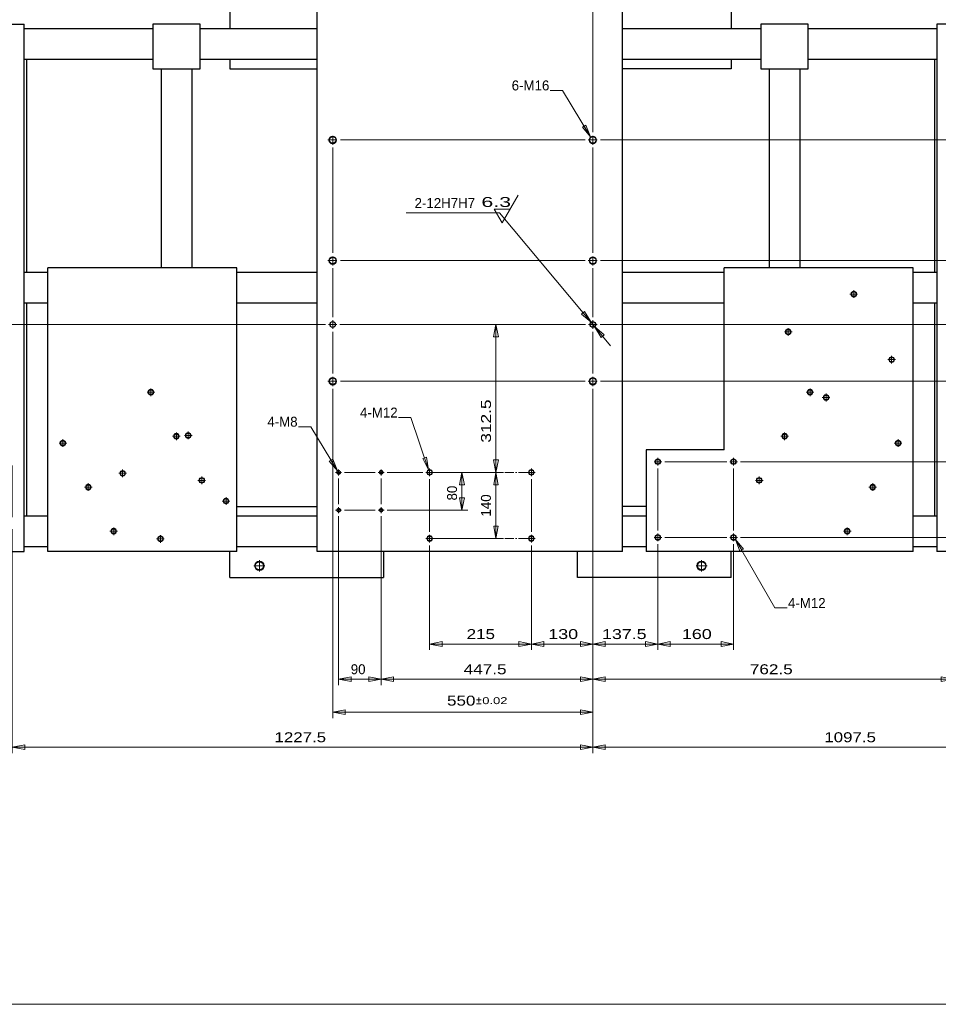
# Model space of a CAD drawing. Header units: millimetres. Extents: x -46 to 5058, y -79 to 3597.
# Tile 3 of 12: x 1412 to 3354, y 60 to 2141. Entities that reach past the tile are written whole.
import ezdxf

# ---------------------------------------------------------------- set-up
doc = ezdxf.new("R2010")
doc.units = ezdxf.units.MM
doc.linetypes.add('CENTER2', pattern=[28.575, 19.05, -3.175, 3.175, -3.175])
doc.layers.get('0').update_dxf_attribs({"color": 157, "lineweight": 0})
doc.styles.add('Default', font='txt')
doc.dimstyles.new('Default', dxfattribs={"dimtxt": 3.5, "dimasz": 4.375, "dimexe": 2.1, "dimexo": 1.05, "dimgap": 1.75, "dimtad": 1, "dimdsep": 46, "dimtxsty": 'Default', "dimblk": 'CLOSED', "dimcen": 0.09, "dimclrt": 13, "dimadec": 0, "dimazin": 0, "dimtfac": 0.4, "dimtdec": 3, "dimtmove": 0, "dimatfit": 3, "dimldrblk": 'CLOSED', "dimfxl": 10.01, "dimtolj": 1, "dimarcsym": 0})

# ---------------------------------------------------------------- blocks, each defined once
blk = doc.blocks.new('FORMAT')
at = {"color": 157, "linetype": 'Continuous', "lineweight": 0, "true_color": 0x44607b}
blk.add_line((150, 60), (4980, 60), dxfattribs=at)
blk = doc.blocks.new('.TD_DIMENSION_1', base_point=(2088.6, 964.3))
at = {"color": 190, "linetype": 'Continuous', "true_color": 0x801eff}
for p, q in [((2608, 1496.8), (2088.6, 1496.8)), ((4098.6, 1496.8), (2638.6, 1496.8)), ((4086, 1016.8), (4086, 1496.8)), ((4098.6, 1016.8), (3782.1, 1016.8))]:
    blk.add_line(p, q, dxfattribs=at)
at = {"color": 23, "linetype": 'Continuous', "true_color": 0xc98a8a}
for points in [[(4080.9, 1470.5), (4086, 1496.8), (4091, 1470.5), (4080.9, 1470.5)], [(4080.9, 1043), (4086, 1016.8), (4091, 1043), (4080.9, 1043)]]:
    blk.add_lwpolyline(points, dxfattribs=at)
at = {"color": 23, "linetype": 'Continuous', "true_color": 0xc98a8a, "style": 'Default', "width": 1.28}
blk.add_text('480', height=21, rotation=90, dxfattribs=at).set_placement((4075.5, 1227.4))
blk = doc.blocks.new('.TD_DIMENSION_2', base_point=(2570.8, 551))
at = {"color": 190, "linetype": 'Continuous', "true_color": 0x801eff}
for p, q in [((2623.3, 1648.1), (2623.3, 1870.5)), ((2623.3, 1512.1), (2623.3, 1615.5)), ((2623.3, 1393.1), (2623.3, 1481.5)), ((2623.3, 590.9), (2623.3, 1360.5)), ((3720.8, 590.9), (3720.8, 1010.5)), ((2623.3, 603.5), (3720.8, 603.5))]:
    blk.add_line(p, q, dxfattribs=at)
at = {"color": 23, "linetype": 'Continuous', "true_color": 0xc98a8a}
for points in [[(2649.6, 608.6), (2623.3, 603.5), (2649.6, 598.4), (2649.6, 608.6)], [(3694.6, 608.6), (3720.8, 603.5), (3694.6, 598.4), (3694.6, 608.6)]]:
    blk.add_lwpolyline(points, dxfattribs=at)
at = {"color": 23, "linetype": 'Continuous', "true_color": 0xc98a8a, "style": 'Default', "width": 1.27}
blk.add_text('1097.5', height=21, dxfattribs=at).set_placement((3112.8, 614))
blk = doc.blocks.new('.TD_DIMENSION_3', base_point=(2020.8, 625.1))
at = {"color": 190, "linetype": 'Continuous', "true_color": 0x801eff}
for p, q in [((2073.3, 1648.1), (2073.3, 1870.5)), ((2623.3, 1648.1), (2623.3, 1870.5)), ((2073.3, 1512.1), (2073.3, 1615.5)), ((2623.3, 1512.1), (2623.3, 1615.5)), ((2073.3, 1393.1), (2073.3, 1481.5)), ((2623.3, 1393.1), (2623.3, 1481.5)), ((2073.3, 665), (2073.3, 1360.5)), ((2623.3, 665), (2623.3, 1360.5)), ((2073.3, 677.6), (2623.3, 677.6))]:
    blk.add_line(p, q, dxfattribs=at)
at = {"color": 72, "linetype": 'Continuous', "true_color": 0x60bf00}
for points in [[(2382.3, 708.4), (2382.3, 698.1)], [(2377.1, 703.3), (2387.4, 703.3)], [(2377.1, 695.2), (2387.4, 695.2)]]:
    blk.add_lwpolyline(points, dxfattribs=at)
at = {"color": 23, "linetype": 'Continuous', "true_color": 0xc98a8a}
for points in [[(2099.6, 682.7), (2073.3, 677.6), (2099.6, 672.5), (2099.6, 682.7)], [(2597.1, 682.7), (2623.3, 677.6), (2597.1, 672.5), (2597.1, 682.7)]]:
    blk.add_lwpolyline(points, dxfattribs=at)
at = {"color": 23, "linetype": 'Continuous', "true_color": 0xc98a8a, "style": 'Default', "width": 1.28}
blk.add_text('550', height=21, dxfattribs=at).set_placement((2315.1, 691.3))
at = {"color": 72, "linetype": 'Continuous', "true_color": 0x60bf00, "style": 'Default', "width": 1.39}
blk.add_text('0.02', height=14.7, dxfattribs=at).set_placement((2389.6, 694.4))
blk = doc.blocks.new('.TD_DIMENSION_4', base_point=(2089.6, 1324.3))
at = {"color": 190, "linetype": 'Continuous', "true_color": 0x801eff}
for p, q in [((3945.5, 1496.8), (2638.6, 1496.8)), ((3932.9, 1376.8), (3932.9, 1496.8)), ((2607, 1376.8), (2089.6, 1376.8)), ((3945.5, 1376.8), (2639.6, 1376.8))]:
    blk.add_line(p, q, dxfattribs=at)
at = {"color": 23, "linetype": 'Continuous', "true_color": 0xc98a8a}
for points in [[(3927.8, 1470.5), (3932.9, 1496.8), (3938, 1470.5), (3927.8, 1470.5)], [(3927.8, 1403), (3932.9, 1376.8), (3938, 1403), (3927.8, 1403)]]:
    blk.add_lwpolyline(points, dxfattribs=at)
at = {"color": 23, "linetype": 'Continuous', "true_color": 0xc98a8a, "style": 'Default', "width": 1.35}
blk.add_text('120', height=21, rotation=90, dxfattribs=at).set_placement((3922.4, 1407.4))
blk = doc.blocks.new('.TD_DIMENSION_5', base_point=(2088.6, 1444.3))
at = {"color": 190, "linetype": 'Continuous', "true_color": 0x801eff}
for p, q in [((2607, 1631.8), (2089.6, 1631.8)), ((3945.5, 1631.8), (2639.6, 1631.8)), ((3932.9, 1496.8), (3932.9, 1631.8)), ((2608, 1496.8), (2088.6, 1496.8)), ((3945.5, 1496.8), (2638.6, 1496.8))]:
    blk.add_line(p, q, dxfattribs=at)
at = {"color": 23, "linetype": 'Continuous', "true_color": 0xc98a8a}
for points in [[(3927.8, 1605.5), (3932.9, 1631.8), (3938, 1605.5), (3927.8, 1605.5)], [(3927.8, 1523), (3932.9, 1496.8), (3938, 1523), (3927.8, 1523)]]:
    blk.add_lwpolyline(points, dxfattribs=at)
at = {"color": 23, "linetype": 'Continuous', "true_color": 0xc98a8a, "style": 'Default', "width": 1.35}
blk.add_text('135', height=21, rotation=90, dxfattribs=at).set_placement((3922.4, 1534.9))
blk = doc.blocks.new('.TD_DIMENSION_6', base_point=(2089.6, 1579.3))
at = {"color": 190, "linetype": 'Continuous', "true_color": 0x801eff}
for p, q in [((2607, 1886.8), (2089.6, 1886.8)), ((3945.5, 1886.8), (2639.6, 1886.8)), ((3932.9, 1631.8), (3932.9, 1886.8)), ((2607, 1631.8), (2089.6, 1631.8)), ((3945.5, 1631.8), (2639.6, 1631.8))]:
    blk.add_line(p, q, dxfattribs=at)
at = {"color": 23, "linetype": 'Continuous', "true_color": 0xc98a8a}
for points in [[(3927.8, 1860.5), (3932.9, 1886.8), (3938, 1860.5), (3927.8, 1860.5)], [(3927.8, 1658), (3932.9, 1631.8), (3938, 1658), (3927.8, 1658)]]:
    blk.add_lwpolyline(points, dxfattribs=at)
at = {"color": 23, "linetype": 'Continuous', "true_color": 0xc98a8a, "style": 'Default', "width": 1.28}
blk.add_text('255', height=21, rotation=90, dxfattribs=at).set_placement((3922.4, 1729.9))
blk = doc.blocks.new('.TD_DIMENSION_7', base_point=(2570.8, 769))
at = {"color": 190, "linetype": 'Continuous', "true_color": 0x801eff}
for p, q in [((2623.3, 1393.1), (2623.3, 1481.5)), ((2623.3, 808.9), (2623.3, 1360.5)), ((2760.8, 1061.2), (2760.8, 1192.3)), ((2760.8, 808.9), (2760.8, 1032.3)), ((2623.3, 821.5), (2760.8, 821.5))]:
    blk.add_line(p, q, dxfattribs=at)
at = {"color": 23, "linetype": 'Continuous', "true_color": 0xc98a8a}
for points in [[(2649.6, 826.6), (2623.3, 821.5), (2649.6, 816.4), (2649.6, 826.6)], [(2734.6, 826.6), (2760.8, 821.5), (2734.6, 816.4), (2734.6, 826.6)]]:
    blk.add_lwpolyline(points, dxfattribs=at)
at = {"color": 23, "linetype": 'Continuous', "true_color": 0xc98a8a, "style": 'Default', "width": 1.34}
blk.add_text('137.5', height=21, dxfattribs=at).set_placement((2642.8, 832))
blk = doc.blocks.new('.TD_DIMENSION_8', base_point=(2708.3, 769))
at = {"color": 190, "linetype": 'Continuous', "true_color": 0x801eff}
for p, q in [((2760.8, 1061.2), (2760.8, 1192.3)), ((2920.8, 1061.2), (2920.8, 1192.3)), ((2760.8, 808.9), (2760.8, 1032.3)), ((2920.8, 808.9), (2920.8, 1032.3)), ((2760.8, 821.5), (2920.8, 821.5))]:
    blk.add_line(p, q, dxfattribs=at)
at = {"color": 23, "linetype": 'Continuous', "true_color": 0xc98a8a}
for points in [[(2787.1, 826.6), (2760.8, 821.5), (2787.1, 816.4), (2787.1, 826.6)], [(2894.6, 826.6), (2920.8, 821.5), (2894.6, 816.4), (2894.6, 826.6)]]:
    blk.add_lwpolyline(points, dxfattribs=at)
at = {"color": 23, "linetype": 'Continuous', "true_color": 0xc98a8a, "style": 'Default', "width": 1.35}
blk.add_text('160', height=21, dxfattribs=at).set_placement((2811.5, 832))
blk = doc.blocks.new('.TD_DIMENSION_9', base_point=(2638.6, 1154.3))
at = {"color": 190, "linetype": 'Continuous', "true_color": 0x801eff}
for p, q in [((4019.6, 1496.8), (2638.6, 1496.8)), ((4007, 1206.8), (4007, 1496.8)), ((2906.4, 1206.8), (2775.3, 1206.8)), ((4019.6, 1206.8), (2935.3, 1206.8))]:
    blk.add_line(p, q, dxfattribs=at)
at = {"color": 23, "linetype": 'Continuous', "true_color": 0xc98a8a}
for points in [[(4001.9, 1470.5), (4007, 1496.8), (4012.1, 1470.5), (4001.9, 1470.5)], [(4001.9, 1233), (4007, 1206.8), (4012.1, 1233), (4001.9, 1233)]]:
    blk.add_lwpolyline(points, dxfattribs=at)
at = {"color": 23, "linetype": 'Continuous', "true_color": 0xc98a8a, "style": 'Default', "width": 1.28}
blk.add_text('290', height=21, rotation=90, dxfattribs=at).set_placement((3996.5, 1322.4))
blk = doc.blocks.new('.TD_DIMENSION_10', base_point=(2775.3, 994.3))
at = {"color": 190, "linetype": 'Continuous', "true_color": 0x801eff}
for p, q in [((2906.4, 1206.8), (2775.3, 1206.8)), ((4019.6, 1206.8), (2935.3, 1206.8)), ((4007, 1046.8), (4007, 1206.8)), ((2906.4, 1046.8), (2775.3, 1046.8)), ((4019.6, 1046.8), (2935.3, 1046.8))]:
    blk.add_line(p, q, dxfattribs=at)
at = {"color": 23, "linetype": 'Continuous', "true_color": 0xc98a8a}
for points in [[(4001.9, 1180.5), (4007, 1206.8), (4012.1, 1180.5), (4001.9, 1180.5)], [(4001.9, 1073), (4007, 1046.8), (4012.1, 1073), (4001.9, 1073)]]:
    blk.add_lwpolyline(points, dxfattribs=at)
at = {"color": 23, "linetype": 'Continuous', "true_color": 0xc98a8a, "style": 'Default', "width": 1.35}
blk.add_text('160', height=21, rotation=90, dxfattribs=at).set_placement((3996.5, 1097.4))
blk = doc.blocks.new('.TD_DIMENSION_11', base_point=(770, 1159.3))
at = {"color": 190, "linetype": 'Continuous', "true_color": 0x801eff}
for p, q in [((836.1, 1496.8), (2058, 1496.8)), ((848.7, 1211.8), (848.7, 1496.8)), ((836.1, 1211.8), (1063.2, 1211.8)), ((1088.5, 1211.8), (1383.2, 1211.8))]:
    blk.add_line(p, q, dxfattribs=at)
at = {"color": 23, "linetype": 'Continuous', "true_color": 0xc98a8a}
for points in [[(843.6, 1470.5), (848.7, 1496.8), (853.8, 1470.5), (843.6, 1470.5)], [(843.6, 1238), (848.7, 1211.8), (853.8, 1238), (843.6, 1238)]]:
    blk.add_lwpolyline(points, dxfattribs=at)
at = {"color": 23, "linetype": 'Continuous', "true_color": 0xc98a8a, "style": 'Default', "width": 1.28}
blk.add_text('285', height=21, rotation=90, dxfattribs=at).set_placement((838.2, 1324.9))
blk = doc.blocks.new('.TD_DIMENSION_13', base_point=(770, 1444.3))
at = {"color": 190, "linetype": 'Continuous', "true_color": 0x801eff}
for p, q in [((836.1, 1681.8), (1069.5, 1681.8)), ((848.7, 1496.8), (848.7, 1681.8)), ((1102.1, 1681.8), (1369.5, 1681.8)), ((836.1, 1496.8), (2058, 1496.8)), ((2088.6, 1496.8), (2608, 1496.8))]:
    blk.add_line(p, q, dxfattribs=at)
at = {"color": 23, "linetype": 'Continuous', "true_color": 0xc98a8a}
for points in [[(843.6, 1655.5), (848.7, 1681.8), (853.8, 1655.5), (843.6, 1655.5)], [(843.6, 1523), (848.7, 1496.8), (853.8, 1523), (843.6, 1523)]]:
    blk.add_lwpolyline(points, dxfattribs=at)
at = {"color": 23, "linetype": 'Continuous', "true_color": 0xc98a8a, "style": 'Default', "width": 1.35}
blk.add_text('185', height=21, rotation=90, dxfattribs=at).set_placement((838.2, 1559.9))
blk = doc.blocks.new('.TD_DIMENSION_15', base_point=(1343.3, 551))
at = {"color": 190, "linetype": 'Continuous', "true_color": 0x801eff}
for p, q in [((2623.3, 1393.1), (2623.3, 1481.5)), ((2623.3, 590.9), (2623.3, 1360.5)), ((1395.8, 1089.4), (1395.8, 1199.1)), ((1395.8, 590.9), (1395.8, 1064.1)), ((1395.8, 603.5), (2623.3, 603.5))]:
    blk.add_line(p, q, dxfattribs=at)
at = {"color": 23, "linetype": 'Continuous', "true_color": 0xc98a8a}
for points in [[(1422.1, 608.6), (1395.8, 603.5), (1422.1, 598.4), (1422.1, 608.6)], [(2597.1, 608.6), (2623.3, 603.5), (2597.1, 598.4), (2597.1, 608.6)]]:
    blk.add_lwpolyline(points, dxfattribs=at)
at = {"color": 23, "linetype": 'Continuous', "true_color": 0xc98a8a, "style": 'Default', "width": 1.27}
blk.add_text('1227.5', height=21, dxfattribs=at).set_placement((1950.3, 614))
blk = doc.blocks.new('.TD_DIMENSION_17', base_point=(2440.8, 769))
at = {"color": 190, "linetype": 'Continuous', "true_color": 0x801eff}
for p, q in [((2623.3, 1393.1), (2623.3, 1481.5)), ((2623.3, 808.9), (2623.3, 1360.5)), ((2493.3, 1058.7), (2493.3, 1169.8)), ((2493.3, 808.9), (2493.3, 1029.8)), ((2493.3, 821.5), (2623.3, 821.5))]:
    blk.add_line(p, q, dxfattribs=at)
at = {"color": 23, "linetype": 'Continuous', "true_color": 0xc98a8a}
for points in [[(2519.6, 826.6), (2493.3, 821.5), (2519.6, 816.4), (2519.6, 826.6)], [(2597.1, 826.6), (2623.3, 821.5), (2597.1, 816.4), (2597.1, 826.6)]]:
    blk.add_lwpolyline(points, dxfattribs=at)
at = {"color": 23, "linetype": 'Continuous', "true_color": 0xc98a8a, "style": 'Default', "width": 1.35}
blk.add_text('130', height=21, dxfattribs=at).set_placement((2529, 832))
blk = doc.blocks.new('.TD_DIMENSION_18', base_point=(2225.8, 769))
at = {"color": 190, "linetype": 'Continuous', "true_color": 0x801eff}
for p, q in [((2278.3, 1058.7), (2278.3, 1169.8)), ((2493.3, 1058.7), (2493.3, 1169.8)), ((2278.3, 808.9), (2278.3, 1029.8)), ((2493.3, 808.9), (2493.3, 1029.8)), ((2278.3, 821.5), (2493.3, 821.5))]:
    blk.add_line(p, q, dxfattribs=at)
at = {"color": 23, "linetype": 'Continuous', "true_color": 0xc98a8a}
for points in [[(2304.6, 826.6), (2278.3, 821.5), (2304.6, 816.4), (2304.6, 826.6)], [(2467.1, 826.6), (2493.3, 821.5), (2467.1, 816.4), (2467.1, 826.6)]]:
    blk.add_lwpolyline(points, dxfattribs=at)
at = {"color": 23, "linetype": 'Continuous', "true_color": 0xc98a8a, "style": 'Default', "width": 1.28}
blk.add_text('215', height=21, dxfattribs=at).set_placement((2356.5, 832))
blk = doc.blocks.new('_Closed')
at = {"color": 0, "linetype": 'ByBlock', "lineweight": -2}
for p, q in [((-1, 0.166667), (0, 0)), ((-1, 0.166667), (-1, -0.166667)), ((0, 0), (-1, -0.166667)), ((0, 0), (-1, 0))]:
    blk.add_line(p, q, dxfattribs=at)
blk = doc.blocks.new('*D27')
at = {"color": 0, "linetype": 'Continuous', "lineweight": -2}
for p, q in [((2284.6, 1184.3), (2431.1, 1184.3)), ((2418.5, 1158), (2418.5, 1070.5)), ((2284.6, 1044.3), (2431.1, 1044.3))]:
    blk.add_line(p, q, dxfattribs=at)
at = {"layer": 'Defpoints', "color": 0}
for p in [(2278.3, 1184.3), (2278.3, 1044.3), (2418.5, 1044.3)]:
    blk.add_point(p, dxfattribs=at)
at = {"color": 0, "lineweight": -2, "xscale": 26.25, "yscale": 26.25, "zscale": 26.25}
for p, rotation in [((2418.5, 1184.3), 90), ((2418.5, 1044.3), 270)]:
    blk.add_blockref('_Closed', p, dxfattribs=dict(at, rotation=rotation))
at = {"color": 13, "lineweight": 0, "insert": (2397.5, 1114.3), "char_height": 21, "attachment_point": 5, "rotation": 90, "style": 'Default'}
blk.add_mtext('\\A1;140', dxfattribs=at)
blk = doc.blocks.new('.TD_DIMENSION_19', base_point=(2123.3, 694.7))
at = {"color": 190, "linetype": 'Continuous', "true_color": 0x801eff}
for p, q in [((2623.3, 1393.1), (2623.3, 1481.5)), ((2623.3, 734.6), (2623.3, 1360.5)), ((2175.8, 1116.9), (2175.8, 1171.6)), ((2175.8, 734.6), (2175.8, 1091.6)), ((2175.8, 747.2), (2623.3, 747.2))]:
    blk.add_line(p, q, dxfattribs=at)
at = {"color": 23, "linetype": 'Continuous', "true_color": 0xc98a8a}
for points in [[(2202.1, 752.3), (2175.8, 747.2), (2202.1, 742.1), (2202.1, 752.3)], [(2597.1, 752.3), (2623.3, 747.2), (2597.1, 742.1), (2597.1, 752.3)]]:
    blk.add_lwpolyline(points, dxfattribs=at)
at = {"color": 23, "linetype": 'Continuous', "true_color": 0xc98a8a, "style": 'Default', "width": 1.29}
blk.add_text('447.5', height=21, dxfattribs=at).set_placement((2350.3, 757.7))
blk = doc.blocks.new('.TD_DIMENSION_20', base_point=(2033.3, 694.7))
at = {"color": 190, "linetype": 'Continuous', "true_color": 0x801eff}
for p, q in [((2085.8, 1116.9), (2085.8, 1171.6)), ((2175.8, 1116.9), (2175.8, 1171.6)), ((2085.8, 734.6), (2085.8, 1091.6)), ((2175.8, 734.6), (2175.8, 1091.6)), ((2085.8, 747.2), (2175.8, 747.2))]:
    blk.add_line(p, q, dxfattribs=at)
at = {"color": 23, "linetype": 'Continuous', "true_color": 0xc98a8a}
for points in [[(2112.1, 752.3), (2085.8, 747.2), (2112.1, 742.1), (2112.1, 752.3)], [(2149.6, 752.3), (2175.8, 747.2), (2149.6, 742.1), (2149.6, 752.3)]]:
    blk.add_lwpolyline(points, dxfattribs=at)
at = {"color": 23, "linetype": 'Continuous', "true_color": 0xc98a8a, "style": 'Default'}
blk.add_text('90', height=21, dxfattribs=at).set_placement((2111.5, 757.7))
blk = doc.blocks.new('.TD_DIMENSION_21', base_point=(2098.5, 1131.8))
at = {"color": 190, "linetype": 'Continuous', "true_color": 0x801eff}
for p, q in [((2405.9, 1496.8), (2608, 1496.8)), ((2418.5, 1184.3), (2418.5, 1496.8)), ((2163.2, 1184.3), (2098.5, 1184.3)), ((2263.9, 1184.3), (2188.5, 1184.3)), ((2422.9, 1184.3), (2292.8, 1184.3))]:
    blk.add_line(p, q, dxfattribs=at)
at = {"color": 23, "linetype": 'Continuous', "true_color": 0xc98a8a}
for points in [[(2413.4, 1470.5), (2418.5, 1496.8), (2423.6, 1470.5), (2413.4, 1470.5)], [(2413.4, 1210.5), (2418.5, 1184.3), (2423.6, 1210.5), (2413.4, 1210.5)]]:
    blk.add_lwpolyline(points, dxfattribs=at)
at = {"color": 23, "linetype": 'Continuous', "true_color": 0xc98a8a, "style": 'Default', "width": 1.3}
blk.add_text('312.5', height=21, rotation=90, dxfattribs=at).set_placement((2408, 1247))
blk = doc.blocks.new('.TD_DIMENSION_22', base_point=(2098.5, 1051.8))
at = {"color": 190, "linetype": 'Continuous', "true_color": 0x801eff}
for p, q in [((2163.2, 1184.3), (2098.5, 1184.3)), ((2263.9, 1184.3), (2188.5, 1184.3)), ((2359.3, 1184.3), (2292.8, 1184.3)), ((2346.7, 1104.3), (2346.7, 1184.3)), ((2163.2, 1104.3), (2098.5, 1104.3)), ((2359.3, 1104.3), (2188.5, 1104.3))]:
    blk.add_line(p, q, dxfattribs=at)
at = {"color": 23, "linetype": 'Continuous', "true_color": 0xc98a8a}
for points in [[(2341.6, 1158), (2346.7, 1184.3), (2351.8, 1158), (2341.6, 1158)], [(2341.6, 1130.5), (2346.7, 1104.3), (2351.8, 1130.5), (2341.6, 1130.5)]]:
    blk.add_lwpolyline(points, dxfattribs=at)
at = {"color": 23, "linetype": 'Continuous', "true_color": 0xc98a8a, "style": 'Default'}
blk.add_text('80', height=21, rotation=90, dxfattribs=at).set_placement((2336.2, 1124.9))
blk = doc.blocks.new('.TD_DIMENSION_23', base_point=(2638.6, 1444.3))
at = {"color": 190, "linetype": 'Continuous', "true_color": 0x801eff}
for p, q in [((3669.5, 1681.8), (3402.1, 1681.8)), ((4019.6, 1681.8), (3702.1, 1681.8)), ((4007, 1496.8), (4007, 1681.8)), ((4019.6, 1496.8), (2638.6, 1496.8))]:
    blk.add_line(p, q, dxfattribs=at)
at = {"color": 23, "linetype": 'Continuous', "true_color": 0xc98a8a}
for points in [[(4001.9, 1655.5), (4007, 1681.8), (4012.1, 1655.5), (4001.9, 1655.5)], [(4001.9, 1523), (4007, 1496.8), (4012.1, 1523), (4001.9, 1523)]]:
    blk.add_lwpolyline(points, dxfattribs=at)
at = {"color": 23, "linetype": 'Continuous', "true_color": 0xc98a8a, "style": 'Default', "width": 1.35}
blk.add_text('185', height=21, rotation=90, dxfattribs=at).set_placement((3996.5, 1559.9))
blk = doc.blocks.new('.TD_DIMENSION_25', base_point=(2570.8, 694.7))
at = {"color": 190, "linetype": 'Continuous', "true_color": 0x801eff}
for p, q in [((3385.8, 1698.1), (3385.8, 1965.5)), ((3385.8, 734.6), (3385.8, 1665.5)), ((2623.3, 1393.1), (2623.3, 1481.5)), ((2623.3, 734.6), (2623.3, 1360.5)), ((2623.3, 747.2), (3385.8, 747.2))]:
    blk.add_line(p, q, dxfattribs=at)
at = {"color": 23, "linetype": 'Continuous', "true_color": 0xc98a8a}
for points in [[(2649.6, 752.3), (2623.3, 747.2), (2649.6, 742.1), (2649.6, 752.3)], [(3359.6, 752.3), (3385.8, 747.2), (3359.6, 742.1), (3359.6, 752.3)]]:
    blk.add_lwpolyline(points, dxfattribs=at)
at = {"color": 23, "linetype": 'Continuous', "true_color": 0xc98a8a, "style": 'Default', "width": 1.29}
blk.add_text('762.5', height=21, dxfattribs=at).set_placement((2955.3, 757.7))
blk = doc.blocks.new('.TD_DIMENSION_27', base_point=(1333.3, 1512.1))
at = {"color": 190, "linetype": 'Continuous', "true_color": 0x801eff}
for p, q in [((1385.8, 3356.6), (1385.8, 1998.1)), ((2623.3, 3356.6), (2623.3, 1903.1)), ((1385.8, 3344), (2623.3, 3344)), ((1385.8, 1965.5), (1385.8, 1698.1)), ((2623.3, 1870.5), (2623.3, 1648.1)), ((2623.3, 1615.5), (2623.3, 1512.1))]:
    blk.add_line(p, q, dxfattribs=at)
at = {"color": 23, "linetype": 'Continuous', "true_color": 0xc98a8a}
for points in [[(1412.1, 3349.1), (1385.8, 3344), (1412.1, 3338.9), (1412.1, 3349.1)], [(2597.1, 3349.1), (2623.3, 3344), (2597.1, 3338.9), (2597.1, 3349.1)]]:
    blk.add_lwpolyline(points, dxfattribs=at)
at = {"color": 23, "linetype": 'Continuous', "true_color": 0xc98a8a, "style": 'Default', "width": 1.27}
blk.add_text('1237.5', height=21, dxfattribs=at).set_placement((1998.4, 3354.5))
blk = doc.blocks.new('.TD_DIMENSION_29', base_point=(643.7, 1444.3))
at = {"color": 190, "linetype": 'Continuous', "true_color": 0x801eff}
for p, q in [((709.8, 2631.8), (2219.5, 2631.8)), ((722.4, 1496.8), (722.4, 2631.8)), ((2252.1, 2631.8), (2519.5, 2631.8)), ((2552.1, 2631.8), (2568.2, 2631.8)), ((2593.5, 2631.8), (2658.2, 2631.8)), ((709.8, 1496.8), (2058, 1496.8)), ((2088.6, 1496.8), (2608, 1496.8))]:
    blk.add_line(p, q, dxfattribs=at)
at = {"color": 23, "linetype": 'Continuous', "true_color": 0xc98a8a}
for points in [[(717.3, 2605.5), (722.4, 2631.8), (727.5, 2605.5), (717.3, 2605.5)], [(717.3, 1523), (722.4, 1496.8), (727.5, 1523), (717.3, 1523)]]:
    blk.add_lwpolyline(points, dxfattribs=at)
at = {"color": 23, "linetype": 'Continuous', "true_color": 0xc98a8a, "style": 'Default', "width": 1.25}
blk.add_text('1135', height=21, rotation=90, dxfattribs=at).set_placement((711.9, 2024.9))
blk = doc.blocks.new('.TD_DIMENSION_33', base_point=(2483.3, 1512.1))
at = {"color": 190, "linetype": 'Continuous', "true_color": 0x801eff}
for p, q in [((2535.8, 3220.6), (2535.8, 2948.1)), ((2535.8, 3208), (2623.3, 3208)), ((2623.3, 3220.6), (2623.3, 1903.1)), ((2535.8, 2915.5), (2535.8, 2648.1)), ((2623.3, 1870.5), (2623.3, 1648.1)), ((2623.3, 1615.5), (2623.3, 1512.1))]:
    blk.add_line(p, q, dxfattribs=at)
at = {"color": 23, "linetype": 'Continuous', "true_color": 0xc98a8a}
for points in [[(2562.1, 3213.1), (2535.8, 3208), (2562.1, 3202.9), (2562.1, 3213.1)], [(2597.1, 3213.1), (2623.3, 3208), (2597.1, 3202.9), (2597.1, 3213.1)]]:
    blk.add_lwpolyline(points, dxfattribs=at)
at = {"color": 23, "linetype": 'Continuous', "true_color": 0xc98a8a, "style": 'Default', "width": 1.39}
blk.add_text('87.5', height=21, dxfattribs=at).set_placement((2540.3, 3218.5))
blk = doc.blocks.new('.TD_DIMENSION_34', base_point=(2544.6, 1512.1))
at = {"color": 190, "linetype": 'Continuous', "true_color": 0x801eff}
for p, q in [((2584, 3145.7), (2623.3, 3145.7)), ((2623.3, 3158.3), (2623.3, 1903.1)), ((2623.3, 3145.7), (2670.8, 3145.7)), ((2670.8, 3158.3), (2670.8, 2724.4)), ((2670.8, 3145.7), (2793.1, 3145.7)), ((2670.8, 2699.1), (2670.8, 2644.4)), ((2623.3, 1870.5), (2623.3, 1648.1)), ((2623.3, 1615.5), (2623.3, 1512.1))]:
    blk.add_line(p, q, dxfattribs=at)
at = {"color": 23, "linetype": 'Continuous', "true_color": 0xc98a8a}
for points in [[(2597.1, 3150.8), (2623.3, 3145.7), (2597.1, 3140.6), (2597.1, 3150.8)], [(2697.1, 3150.8), (2670.8, 3145.7), (2697.1, 3140.6), (2697.1, 3150.8)]]:
    blk.add_lwpolyline(points, dxfattribs=at)
at = {"color": 23, "linetype": 'Continuous', "true_color": 0xc98a8a, "style": 'Default', "width": 1.39}
blk.add_text('47.5', height=21, dxfattribs=at).set_placement((2712.3, 3156.2))
blk = doc.blocks.new('.TD_DIMENSION_35', base_point=(2424.5, 1512.1))
at = {"color": 190, "linetype": 'Continuous', "true_color": 0x801eff}
for p, q in [((2580.8, 3080.2), (2580.8, 2724.4)), ((2623.3, 3080.2), (2623.3, 1903.1)), ((2424.5, 3067.6), (2580.8, 3067.6)), ((2580.8, 3067.6), (2623.3, 3067.6)), ((2623.3, 3067.6), (2662.7, 3067.6)), ((2580.8, 2699.1), (2580.8, 2644.4)), ((2623.3, 1870.5), (2623.3, 1648.1)), ((2623.3, 1615.5), (2623.3, 1512.1))]:
    blk.add_line(p, q, dxfattribs=at)
at = {"color": 23, "linetype": 'Continuous', "true_color": 0xc98a8a}
for points in [[(2554.6, 3072.7), (2580.8, 3067.6), (2554.6, 3062.5), (2554.6, 3072.7)], [(2649.6, 3072.7), (2623.3, 3067.6), (2649.6, 3062.5), (2649.6, 3072.7)]]:
    blk.add_lwpolyline(points, dxfattribs=at)
at = {"color": 23, "linetype": 'Continuous', "true_color": 0xc98a8a, "style": 'Default', "width": 1.39}
blk.add_text('42.5', height=21, dxfattribs=at).set_placement((2426.6, 3078.1))
blk = doc.blocks.new('.TD_DIMENSION_37', base_point=(708.7, 1444.3))
at = {"color": 190, "linetype": 'Continuous', "true_color": 0x801eff}
for p, q in [((774.8, 2336.8), (2098.9, 2336.8)), ((787.4, 1496.8), (787.4, 2336.8)), ((2127.8, 2336.8), (2178.9, 2336.8)), ((774.8, 1496.8), (2058, 1496.8)), ((2088.6, 1496.8), (2608, 1496.8))]:
    blk.add_line(p, q, dxfattribs=at)
at = {"color": 23, "linetype": 'Continuous', "true_color": 0xc98a8a}
for points in [[(782.3, 2310.5), (787.4, 2336.8), (792.5, 2310.5), (782.3, 2310.5)], [(782.3, 1523), (787.4, 1496.8), (792.5, 1523), (782.3, 1523)]]:
    blk.add_lwpolyline(points, dxfattribs=at)
at = {"color": 23, "linetype": 'Continuous', "true_color": 0xc98a8a, "style": 'Default', "width": 1.28}
blk.add_text('840', height=21, rotation=90, dxfattribs=at).set_placement((776.9, 1887.4))
blk = doc.blocks.new('.TD_DIMENSION_38', base_point=(2140.8, 1512.1))
at = {"color": 190, "linetype": 'Continuous', "true_color": 0x801eff}
for p, q in [((2193.3, 3290.2), (2193.3, 2541.2)), ((2623.3, 3290.2), (2623.3, 1903.1)), ((2193.3, 3277.6), (2623.3, 3277.6)), ((2193.3, 2512.3), (2193.3, 2351.2)), ((2623.3, 1870.5), (2623.3, 1648.1)), ((2623.3, 1615.5), (2623.3, 1512.1))]:
    blk.add_line(p, q, dxfattribs=at)
at = {"color": 23, "linetype": 'Continuous', "true_color": 0xc98a8a}
for points in [[(2219.6, 3282.7), (2193.3, 3277.6), (2219.6, 3272.5), (2219.6, 3282.7)], [(2597.1, 3282.7), (2623.3, 3277.6), (2597.1, 3272.5), (2597.1, 3282.7)]]:
    blk.add_lwpolyline(points, dxfattribs=at)
at = {"color": 23, "linetype": 'Continuous', "true_color": 0xc98a8a, "style": 'Default', "width": 1.28}
blk.add_text('430', height=21, dxfattribs=at).set_placement((2379, 3288.1))
blk = doc.blocks.new('*D49')
at = {"color": 0, "linetype": 'Continuous', "lineweight": -2}
for p, q in [((2228.5, 1732.5), (2425.7, 1732.5)), ((2425.7, 1732.5), (2602.6, 1521.5)), ((2627.2, 1492.2), (2619.5, 1501.4)), ((2644.1, 1472.1), (2660.9, 1451.9))]:
    blk.add_line(p, q, dxfattribs=at)
at = {"layer": 'Defpoints', "color": 0}
for p in [(2619.5, 1501.4), (2627.2, 1492.2)]:
    blk.add_point(p, dxfattribs=at)
at = {"color": 0, "lineweight": -2, "xscale": 26.25, "yscale": 26.25, "zscale": 26.25}
for p, rotation in [((2619.5, 1501.4), 309.9763336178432), ((2627.2, 1492.2), 129.9763336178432)]:
    blk.add_blockref('_Closed', p, dxfattribs=dict(at, rotation=rotation))
at = {"color": 13, "lineweight": 0, "insert": (2310.5, 1753.5), "char_height": 21, "attachment_point": 5, "style": 'Default'}
blk.add_mtext('\\A1;2-12H7H7', dxfattribs=at)
blk = doc.blocks.new('.TD_DIMENSION_40', base_point=(2379.2, 1669.5))
at = {"color": 23, "linetype": 'Continuous', "true_color": 0xc98a8a}
blk.add_lwpolyline([(2465.3, 1770.3), (2431.7, 1711.5), (2414.8, 1740.8), (2448.6, 1740.8)], dxfattribs=at)
at = {"color": 23, "linetype": 'Continuous', "true_color": 0xc98a8a, "style": 'Default', "width": 1.61}
blk.add_text('6.3', height=21, dxfattribs=at).set_placement((2387.7, 1745.1))
blk = doc.blocks.new('a', base_point=(940.226, 921.648))
at = {"color": 157, "linetype": 'Continuous', "lineweight": 30, "true_color": 0x44607b}
for p, q in [((1855.842, 2186.764), (1855.842, 2121.764)), ((2040.842, 1016.764), (2040.842, 2186.764)), ((2685.842, 1016.764), (2685.842, 2186.764)), ((2915.842, 2186.764), (2915.842, 2121.764)), ((1050.842, 2131.764), (1420.842, 2131.764)), ((1420.842, 1016.764), (1420.842, 2131.764)), ((1793.342, 2131.764), (1693.342, 2131.764)), ((1693.342, 2131.764), (1693.342, 2036.764)), ((1793.342, 2036.764), (1793.342, 2131.764)), ((3078.342, 2131.764), (2978.342, 2131.764)), ((2978.342, 2131.764), (2978.342, 2036.764)), ((3078.342, 2036.764), (3078.342, 2131.764)), ((3350.842, 2131.764), (3350.842, 1016.764)), ((3720.842, 2131.764), (3350.842, 2131.764)), ((1693.342, 2121.764), (1420.842, 2121.764)), ((2040.842, 2121.764), (1793.342, 2121.764)), ((2978.342, 2121.764), (2685.842, 2121.764)), ((3350.842, 2121.764), (3078.342, 2121.764)), ((1693.342, 2056.764), (1420.842, 2056.764)), ((1425.842, 2056.764), (1425.842, 1606.764)), ((2040.842, 2056.764), (1793.342, 2056.764)), ((1855.842, 2056.764), (1855.842, 2036.764)), ((2978.342, 2056.764), (2685.842, 2056.764)), ((2915.842, 2056.764), (2915.842, 2036.764)), ((3350.842, 2056.764), (3078.342, 2056.764)), ((3345.842, 2056.764), (3345.842, 1606.764)), ((1693.342, 2036.764), (1793.342, 2036.764)), ((1710.842, 2036.764), (1710.842, 1616.764)), ((1775.842, 2036.764), (1775.842, 1616.764)), ((1855.842, 2036.764), (2040.842, 2036.764)), ((2915.842, 2036.764), (2685.842, 2036.764)), ((2978.342, 2036.764), (3078.342, 2036.764)), ((2995.842, 2036.764), (2995.842, 1616.764)), ((3060.842, 2036.764), (3060.842, 1616.764)), ((1470.842, 1606.764), (1420.842, 1606.764)), ((1870.842, 1616.764), (1470.842, 1616.764)), ((1470.842, 1016.764), (1470.842, 1616.764)), ((1870.842, 1016.764), (1870.842, 1616.764)), ((2040.842, 1606.764), (1870.842, 1606.764)), ((2900.842, 1606.764), (2685.842, 1606.764)), ((3300.842, 1616.764), (2900.842, 1616.764)), ((2900.842, 1231.764), (2900.842, 1616.764)), ((3300.842, 1016.764), (3300.842, 1616.764)), ((3350.842, 1606.764), (3300.842, 1606.764)), ((1470.842, 1541.764), (1420.842, 1541.764)), ((1425.842, 1541.764), (1425.842, 1091.764)), ((2040.842, 1541.764), (1870.842, 1541.764)), ((2900.842, 1541.764), (2685.842, 1541.764)), ((3350.842, 1541.764), (3300.842, 1541.764)), ((3345.842, 1541.764), (3345.842, 1091.764)), ((2900.842, 1231.764), (2735.842, 1231.764)), ((2735.842, 1231.764), (2735.842, 1016.764)), ((1870.842, 1111.764), (2040.842, 1111.764)), ((2735.842, 1111.764), (2685.842, 1111.764)), ((1470.842, 1091.764), (1420.842, 1091.764)), ((2040.842, 1091.764), (1870.842, 1091.764)), ((2735.842, 1091.764), (2685.842, 1091.764)), ((3350.842, 1091.764), (3300.842, 1091.764)), ((1470.842, 1026.764), (1420.842, 1026.764)), ((2040.842, 1026.764), (1870.842, 1026.764)), ((2735.842, 1026.764), (2685.842, 1026.764)), ((3350.842, 1026.764), (3300.842, 1026.764)), ((1050.842, 1016.764), (1420.842, 1016.764)), ((1870.842, 1016.764), (1470.842, 1016.764)), ((1855.842, 961.764), (1855.842, 1016.764)), ((2685.842, 1016.764), (2040.842, 1016.764)), ((2180.842, 1016.764), (2180.842, 961.764)), ((2590.842, 961.764), (2590.842, 1016.764)), ((3300.842, 1016.764), (2735.842, 1016.764)), ((2915.842, 961.764), (2915.842, 1016.764)), ((3720.842, 1016.764), (3350.842, 1016.764)), ((1855.842, 961.764), (2180.842, 961.764)), ((2915.842, 961.764), (2590.842, 961.764))]:
    blk.add_line(p, q, dxfattribs=at)
at = {"color": 190, "linetype": 'CENTER2', "lineweight": 0, "true_color": 0x801eff}
for p, q in [((2073.342, 1876.764), (2073.342, 1896.764)), ((2623.342, 1876.764), (2623.342, 1896.764)), ((2063.342, 1886.764), (2083.342, 1886.764)), ((2613.342, 1886.764), (2633.342, 1886.764)), ((2063.342, 1631.764), (2083.342, 1631.764)), ((2073.342, 1621.764), (2073.342, 1641.764)), ((2613.342, 1631.764), (2633.342, 1631.764)), ((2623.342, 1621.764), (2623.342, 1641.764)), ((3166.999, 1561.046), (3183.249, 1561.046)), ((3175.124, 1552.921), (3175.124, 1569.171)), ((2073.342, 1487.764), (2073.342, 1505.764)), ((2623.342, 1487.764), (2623.342, 1505.764)), ((2064.342, 1496.764), (2082.342, 1496.764)), ((2614.342, 1496.764), (2632.342, 1496.764)), ((3028.435, 1481.046), (3044.685, 1481.046)), ((3036.56, 1472.921), (3036.56, 1489.171)), ((3246.999, 1422.482), (3263.249, 1422.482)), ((3255.124, 1414.357), (3255.124, 1430.607)), ((2063.342, 1376.764), (2083.342, 1376.764)), ((2073.342, 1366.764), (2073.342, 1386.764)), ((2613.342, 1376.764), (2633.342, 1376.764)), ((2623.342, 1366.764), (2623.342, 1386.764)), ((1680.943, 1353.611), (1697.193, 1353.611)), ((1689.068, 1345.486), (1689.068, 1361.736)), ((3074.49, 1353.611), (3090.74, 1353.611)), ((3082.615, 1345.486), (3082.615, 1361.736)), ((3108.435, 1342.482), (3124.685, 1342.482)), ((3116.56, 1334.357), (3116.56, 1350.607)), ((1767.803, 1254.112), (1767.803, 1270.362)), ((1502.872, 1237.986), (1502.872, 1254.236)), ((1734.693, 1260.514), (1750.943, 1260.514)), ((1742.818, 1252.389), (1742.818, 1268.639)), ((1759.678, 1262.237), (1775.928, 1262.237)), ((3020.74, 1260.514), (3036.99, 1260.514)), ((3028.865, 1252.389), (3028.865, 1268.639)), ((3268.811, 1237.986), (3268.811, 1254.236)), ((1494.747, 1246.111), (1510.997, 1246.111)), ((3260.686, 1246.111), (3276.936, 1246.111)), ((2760.842, 1198.639), (2760.842, 1214.889)), ((2920.842, 1198.639), (2920.842, 1214.889)), ((1629.239, 1174.112), (1629.239, 1190.362)), ((2085.842, 1177.889), (2085.842, 1190.639)), ((2175.842, 1177.889), (2175.842, 1190.639)), ((2278.342, 1176.139), (2278.342, 1192.389)), ((2493.342, 1176.139), (2493.342, 1192.389)), ((2752.717, 1206.764), (2768.967, 1206.764)), ((2912.717, 1206.764), (2928.967, 1206.764)), ((1621.114, 1182.237), (1637.364, 1182.237)), ((1788.443, 1167.416), (1804.693, 1167.416)), ((1796.568, 1159.291), (1796.568, 1175.541)), ((2079.467, 1184.264), (2092.217, 1184.264)), ((2169.467, 1184.264), (2182.217, 1184.264)), ((2270.217, 1184.264), (2286.467, 1184.264)), ((2485.217, 1184.264), (2429.217, 1184.264)), ((2485.217, 1184.264), (2501.467, 1184.264)), ((2966.99, 1167.416), (2983.24, 1167.416)), ((2975.115, 1159.291), (2975.115, 1175.541)), ((1548.497, 1153.014), (1564.747, 1153.014)), ((1556.622, 1144.889), (1556.622, 1161.139)), ((3206.936, 1153.014), (3223.186, 1153.014)), ((3215.061, 1144.889), (3215.061, 1161.139)), ((1847.803, 1115.548), (1847.803, 1131.798)), ((1839.678, 1123.673), (1855.928, 1123.673)), ((2079.467, 1104.264), (2092.217, 1104.264)), ((2085.842, 1097.889), (2085.842, 1110.639)), ((2169.467, 1104.264), (2182.217, 1104.264)), ((2175.842, 1097.889), (2175.842, 1110.639)), ((1610.372, 1051.791), (1610.372, 1068.041)), ((3161.311, 1051.791), (3161.311, 1068.041)), ((1602.247, 1059.916), (1618.497, 1059.916)), ((1701.114, 1043.673), (1717.364, 1043.673)), ((1709.239, 1035.548), (1709.239, 1051.798)), ((2270.217, 1044.264), (2286.467, 1044.264)), ((2278.342, 1036.139), (2278.342, 1052.389)), ((2485.217, 1044.264), (2428.217, 1044.264)), ((2485.217, 1044.264), (2501.467, 1044.264)), ((2493.342, 1036.139), (2493.342, 1052.389)), ((2752.717, 1046.764), (2768.967, 1046.764)), ((2760.842, 1038.639), (2760.842, 1054.889)), ((2912.717, 1046.764), (2928.967, 1046.764)), ((2920.842, 1038.639), (2920.842, 1054.889)), ((3153.186, 1059.916), (3169.436, 1059.916)), ((1906.592, 986.764), (1930.092, 986.764)), ((1918.342, 975.014), (1918.342, 998.514)), ((2841.592, 986.764), (2865.092, 986.764)), ((2853.342, 975.014), (2853.342, 998.514))]:
    blk.add_line(p, q, dxfattribs=at)
at = {"color": 52, "linetype": 'Continuous', "lineweight": 0, "true_color": 0xdcdc00}
blk.add_line((1772.19, 1264.887), (1772.19, 1259.588), dxfattribs=at)
for centre, radius in [((2073.342, 1886.764), 8), ((2623.342, 1886.764), 8), ((2073.342, 1631.764), 8), ((2623.342, 1631.764), 8), ((3175.124, 1561.046), 6), ((3036.56, 1481.046), 6), ((3255.124, 1422.482), 6), ((2073.342, 1376.764), 8), ((2623.342, 1376.764), 8), ((1689.068, 1353.611), 6), ((3082.615, 1353.611), 6), ((3116.56, 1342.482), 6), ((1502.872, 1246.111), 6), ((1742.818, 1260.514), 6), ((1767.803, 1262.237), 6), ((3028.865, 1260.514), 6), ((3268.811, 1246.111), 6), ((2760.842, 1206.764), 6), ((2920.842, 1206.764), 6), ((1629.239, 1182.237), 6), ((2085.842, 1184.264), 4), ((2175.842, 1184.264), 4), ((2278.342, 1184.264), 6), ((2493.342, 1184.264), 6), ((1796.568, 1167.416), 6), ((2975.115, 1167.416), 6), ((1556.622, 1153.014), 6), ((3215.061, 1153.014), 6), ((1847.803, 1123.673), 6), ((2085.842, 1104.264), 4), ((2175.842, 1104.264), 4), ((1610.372, 1059.916), 6), ((3161.311, 1059.916), 6), ((1709.239, 1043.673), 6), ((2278.342, 1044.264), 6), ((2493.342, 1044.264), 6), ((2760.842, 1046.764), 6), ((2920.842, 1046.764), 6), ((1918.342, 986.764), 10), ((2853.342, 986.764), 10)]:
    blk.add_circle(centre, radius, dxfattribs=at)
at = {"color": 157, "linetype": 'Continuous', "lineweight": 30, "true_color": 0x44607b}
for centre, radius in [((2073.342, 1886.764), 7), ((2623.342, 1886.764), 7), ((2073.342, 1631.764), 7), ((2623.342, 1631.764), 7), ((3175.124, 1561.046), 5.125), ((2073.342, 1496.764), 6), ((2623.342, 1496.764), 6), ((3036.56, 1481.046), 5.125), ((3255.124, 1422.482), 5.125), ((2073.342, 1376.764), 7), ((2623.342, 1376.764), 7), ((1689.068, 1353.611), 5.125), ((3082.615, 1353.611), 5.125), ((3116.56, 1342.482), 5.125), ((1502.872, 1246.111), 5.125), ((1742.818, 1260.514), 5.125), ((1767.803, 1262.237), 5.125), ((3028.865, 1260.514), 5.125), ((3268.811, 1246.111), 5.125), ((2760.842, 1206.764), 5.125), ((2920.842, 1206.764), 5.125), ((1629.239, 1182.237), 5.125), ((2085.842, 1184.264), 3.375), ((2175.842, 1184.264), 3.375), ((2278.342, 1184.264), 5.125), ((2493.342, 1184.264), 5.125), ((1796.568, 1167.416), 5.125), ((2975.115, 1167.416), 5.125), ((1556.622, 1153.014), 5.125), ((3215.061, 1153.014), 5.125), ((1847.803, 1123.673), 5.125), ((2085.842, 1104.264), 3.375), ((2175.842, 1104.264), 3.375), ((1610.372, 1059.916), 5.125), ((3161.311, 1059.916), 5.125), ((1709.239, 1043.673), 5.125), ((2278.342, 1044.264), 5.125), ((2493.342, 1044.264), 5.125), ((2760.842, 1046.764), 5.125), ((2920.842, 1046.764), 5.125), ((1918.342, 986.764), 8.75), ((2853.342, 986.764), 8.75)]:
    blk.add_circle(centre, radius, dxfattribs=at)
at = {"color": 190, "linetype": 'Continuous', "lineweight": 0, "true_color": 0x801eff}
for name, p in [('.TD_DIMENSION_27', (1333.342, 1512.064)), ('.TD_DIMENSION_38', (2140.842, 1512.064)), ('.TD_DIMENSION_33', (2483.342, 1512.064)), ('.TD_DIMENSION_34', (2544.592, 1512.064)), ('.TD_DIMENSION_35', (2424.485, 1512.064)), ('.TD_DIMENSION_29', (643.672, 1444.264)), ('.TD_DIMENSION_37', (708.667, 1444.264)), ('.TD_DIMENSION_25', (2570.841, 694.691)), ('.TD_DIMENSION_6', (2089.642, 1579.264)), ('.TD_DIMENSION_3', (2020.842, 625.142)), ('.TD_DIMENSION_2', (2570.842, 550.976)), ('.TD_DIMENSION_40', (2379.204, 1669.54)), ('.TD_DIMENSION_13', (769.983, 1444.264)), ('.TD_DIMENSION_23', (2638.642, 1444.264)), ('.TD_DIMENSION_5', (2088.642, 1444.264)), ('.TD_DIMENSION_11', (769.983, 1159.264)), ('.TD_DIMENSION_15', (1343.342, 550.976)), ('.TD_DIMENSION_1', (2088.642, 964.264)), ('.TD_DIMENSION_4', (2089.642, 1324.264)), ('.TD_DIMENSION_21', (2098.517, 1131.764)), ('.TD_DIMENSION_19', (2123.342, 694.691)), ('.TD_DIMENSION_17', (2440.842, 768.979)), ('.TD_DIMENSION_7', (2570.842, 768.979)), ('.TD_DIMENSION_9', (2638.642, 1154.264)), ('.TD_DIMENSION_8', (2708.342, 768.979)), ('.TD_DIMENSION_10', (2775.267, 994.264)), ('.TD_DIMENSION_20', (2033.342, 694.691)), ('.TD_DIMENSION_22', (2098.517, 1051.764)), ('.TD_DIMENSION_18', (2225.842, 768.979))]:
    blk.add_blockref(name, p, dxfattribs=at)
at = {"color": 23, "linetype": 'Continuous', "true_color": 0xc98a8a, "char_height": 21, "line_spacing_factor": 0.899982, "style": 'Default'}
for s, insert, attachment_point in [('6-M16', (2531.403, 1991.157), 9), ('4-M12', (2210.655, 1300.162), 9), ('4-M8', (1999.157, 1280.465), 9), ('4-M12', (3035.963, 897.707), 7)]:
    blk.add_mtext(s, dxfattribs=dict(at, insert=insert, attachment_point=attachment_point))
at = {"color": 190, "linetype": 'Continuous', "lineweight": 0, "true_color": 0x801eff}
dim = blk.add_diameter_dim_2p(p1=(2627.196, 1492.166), p2=(2619.487, 1501.362), text='2-<>H7', dimstyle='Default', override={"dimtxt": 21, "dimasz": 26.25, "dimexe": 12.6, "dimexo": 6.3, "dimgap": 10.5, "dimjust": 0, "dimtih": 1, "dimtoh": 1, "dimpost": '<>H7', "dimse1": 0, "dimse2": 0, "dimsd1": 0, "dimtfac": 0.7, "dimtofl": 1}, dxfattribs=at)
dim.commit()
dim.dimension.update_dxf_attribs({"geometry": '*D49', "text_midpoint": (2310.491, 1732.54), "dimtype": 163})
dim = blk.add_linear_dim(base=(2418.495, 1044.264), p1=(2278.342, 1184.264), p2=(2278.342, 1044.264), angle=270, dimstyle='Default', override={"dimtxt": 21, "dimasz": 26.25, "dimexe": 12.6, "dimexo": 6.3, "dimgap": 10.5, "dimjust": 0, "dimpost": '', "dimse1": 0, "dimse2": 0, "dimtfac": 0.7, "dimtmove": 0}, dxfattribs=at)
dim.commit()
dim.dimension.update_dxf_attribs({"geometry": '*D27', "text_midpoint": (2418.495, 1114.264), "dimtype": 161})
at = {"color": 190, "linetype": 'Continuous', "lineweight": 0, "true_color": 0x801eff, "annotation_type": 0, "has_hookline": 1}
for points, hookline_direction, text_width in [([(2618.737, 1893.305), (2559.403, 1991.157), (2533.153, 1991.157)], 1, 103), ([(2276.157, 1189.852), (2238.655, 1300.162), (2212.405, 1300.162)], 1, 104), ([(2083.306, 1187.357), (2027.157, 1280.465), (2000.907, 1280.465)], 1, 84), ([(2925.192, 1042.631), (3007.963, 897.707), (3034.213, 897.707)], 0, 104)]:
    blk.add_leader(points, dimstyle='Default', override={"dimasz": 26.25, "dimtad": 0, "dimtxsty": 'Default', "dimldrblk": 'Closed'}, dxfattribs=dict(at, hookline_direction=hookline_direction, text_width=text_width))

msp = doc.modelspace()

# ---------------------------------------------------------------- block references
at = {"color": 190, "linetype": 'Continuous', "lineweight": 0, "true_color": 0x801eff}
msp.add_blockref('FORMAT', (0, 0), dxfattribs=at)
at = {"color": 176, "linetype": 'CENTER2', "lineweight": 0, "true_color": 0x000080}
msp.add_blockref('a', (940.2, 921.6), dxfattribs=at)

doc.saveas('drawing.dxf')
